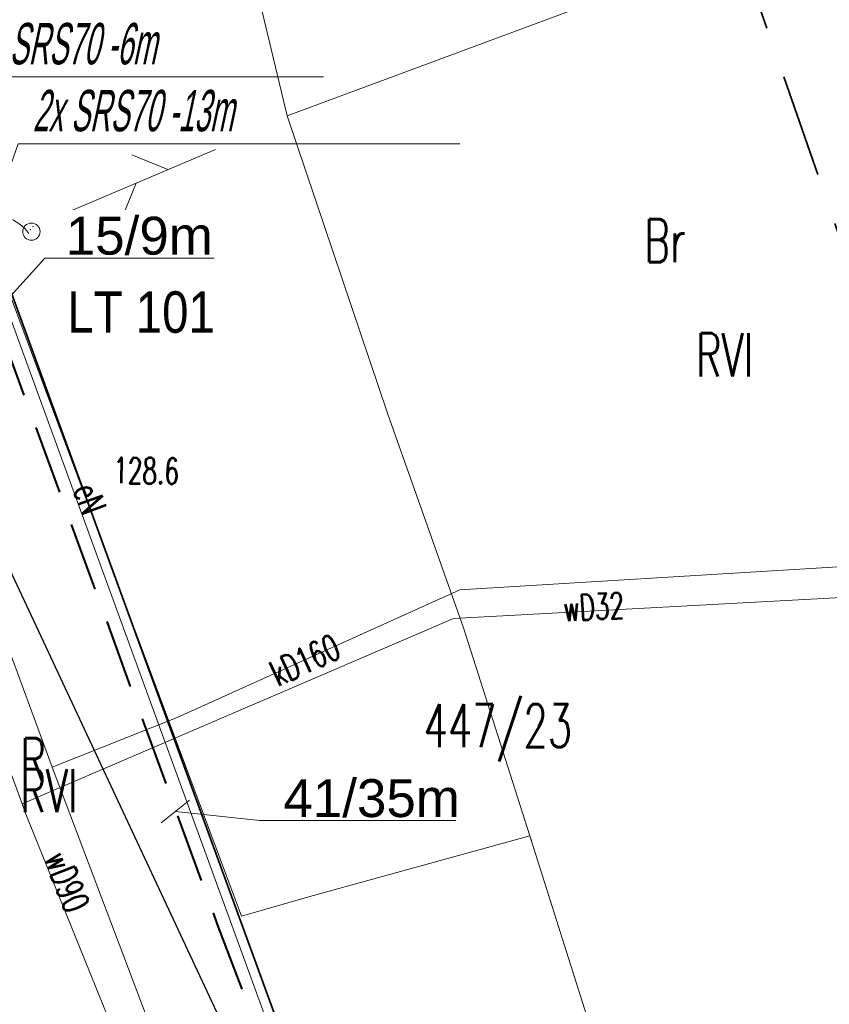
# Model space of a CAD drawing. Header units: metres. Extents: x 0 to 6486189, y 0 to 5958420.
# Tile 12 of 24: x 6485774 to 6485797, y 5958228 to 5958257. Entities that reach past the tile are written whole.
import ezdxf
from ezdxf import colors
from ezdxf.entities.mleader import LeaderData, LeaderLine
from ezdxf.math import Vec2, Vec3

# ---------------------------------------------------------------- set-up
doc = ezdxf.new("R2010")
doc.units = ezdxf.units.M
doc.header["$MEASUREMENT"] = 0
doc.linetypes.add('L_0_04', pattern=[1.5, 1, -0.5])
doc.layers.get('0').update_dxf_attribs({"color": 8, "linetype": 'CONTINUOUS', "lineweight": 13})
for name, color, linetype, lineweight in [('209_OPIS_KONTURU_KLASYFIKACYJNEGO', 8, 'CONTINUOUS', 13), ('210_OZNACZENIE_UzYTKU', 8, 'CONTINUOUS', 13), ('211_NR_DZIAlKI', 7, 'CONTINUOUS', 25), ('217_GRANICA_KONTURU_KLASYFIKCYJNEGO', 8, 'CONTINUOUS', 13), ('218_GRANICA_UzYTKU', 8, 'CONTINUOUS', 13), ('219_LINIA_GRANICY', 3, 'CONTINUOUS', 35), ('E_proj_opisy_ośw', 1, 'CONTINUOUS', 13), ('E_proj_opisy_ośw.', 7, 'CONTINUOUS', 13), ('E_proj_osłona r. opis', 166, 'CONTINUOUS', 9), ('E_proj_ośw_linia', 1, 'L_0_04', 40), ('FURTKA__LINIA_', 8, 'CONTINUOUS', 13), ('JEZDNIA__POWIERZCHNIA_', 8, 'CONTINUOUS', 25), ('OGRODZENIE_TRWAlE__LINIA_', 8, 'CONTINUOUS', 13), ('PRZEWoD_ELEKTROENERGETYCZNY__LINIA_', 1, 'CONTINUOUS', 13), ('PRZEWoD_ELEKTROENERGETYCZNY__LINIA__ATR1', 1, 'CONTINUOUS', 13), ('PRZEWoD_KANALIZACYJNY__LINIA_', 36, 'CONTINUOUS', 13), ('PRZEWoD_KANALIZACYJNY__LINIA__ATR1', 36, 'CONTINUOUS', 13), ('PRZEWoD_WODOCIaGOWY__LINIA_', 5, 'CONTINUOUS', 13), ('PRZEWoD_WODOCIaGOWY__LINIA__ATR1', 5, 'CONTINUOUS', 13), ('PUNKT_WYSOKOsCIOWY_NATURALNY_ATR2', 8, 'CONTINUOUS', 13), ('slup__punkt_', 8, 'CONTINUOUS', 13), ('ZAKRES', 190, 'L_0_04', 35)]:
    doc.layers.add(name, color=color, linetype=linetype, lineweight=lineweight)
doc.styles.add('Andy', font='arial.ttf', dxfattribs={"height": 2})
doc.styles.add('Narrow', font='ARIALN.TTF', dxfattribs={"height": 2})
doc.styles.get("Standard").update_dxf_attribs({"font": 'simplex.shx'})

# ---------------------------------------------------------------- blocks, each defined once
blk = doc.blocks.new('PLT')
at = {"color": 0, "linetype": 'Continuous', "lineweight": 18, "flags": 128}
for points in [[(6.9, 1.6), (8.5, 0)], [(1.5, 0), (11.5, 0)], [(6.5, 0), (4.9, -1.6)]]:
    blk.add_lwpolyline(points, dxfattribs=at)
blk = doc.blocks.new('_None')
blk = doc.blocks.new('_Oblique')
at = {"color": 0, "linetype": 'ByBlock', "lineweight": -2}
blk.add_line((-0.5, -0.5), (0.5, 0.5), dxfattribs=at)

msp = doc.modelspace()

# ---------------------------------------------------------------- linework, layer by layer
at = {"layer": '217_GRANICA_KONTURU_KLASYFIKCYJNEGO', "flags": 128}
msp.add_lwpolyline([(6485773.03, 5958250.01), (6485789.8, 5958204.06)], dxfattribs=at)
at = {"layer": '218_GRANICA_UzYTKU', "flags": 128}
msp.add_lwpolyline([(6485773.03, 5958250.01), (6485789.8, 5958204.06)], dxfattribs=at)
at = {"layer": '219_LINIA_GRANICY', "flags": 128}
msp.add_lwpolyline([(6485789.8, 5958204.06), (6485764.56, 5958273.21)], dxfattribs=at)
at = {"layer": 'FURTKA__LINIA_'}
msp.add_arc((6485773.002, 5958249.632), 1.281, 36.1123, 107.1677, dxfattribs=at)
at = {"layer": 'JEZDNIA__POWIERZCHNIA_', "flags": 128}
msp.add_lwpolyline([(6485776.06, 5958217.01), (6485763.93, 5958253.96), (6485757.1, 5958273.12), (6485746.75, 5958303.84), (6485750.61, 5958305.76), (6485760.07, 5958274.06), (6485766.56, 5958255.42), (6485783.11, 5958220.04)], dxfattribs=at)
at = {"layer": 'OGRODZENIE_TRWAlE__LINIA_', "flags": 128}
for points in [[(6485787.61, 5958283.8), (6485778.9, 5958280.61), (6485773.78, 5958278.76), (6485778.59, 5958265.6), (6485779.85, 5958260.83), (6485781.53, 5958253.8), (6485794.6, 5958258.66), (6485796.97, 5958259.47)], [(6485782.19, 5958231.15), (6485788.58, 5958232.91), (6485791.36, 5958224.1), (6485803.17, 5958228.01), (6485806.25, 5958229.02), (6485807.11, 5958229.3), (6485808.5, 5958229.74), (6485811.52, 5958221.11), (6485814.14, 5958213.17), (6485814.56, 5958213.07), (6485838.46, 5958221.98), (6485862, 5958230.8), (6485866.46, 5958232.49), (6485861.06, 5958246.97), (6485855.89, 5958261.02)], [(6485781.53, 5958253.8), (6485784.45, 5958245.14), (6485786.65, 5958238.94), (6485788.58, 5958232.91)], [(6485780.21, 5958230.58), (6485773, 5958249.89)], [(6485788.63, 5958232.79), (6485788.63, 5958232.78)], [(6485782.19, 5958231.15), (6485780.21, 5958230.58)]]:
    msp.add_lwpolyline(points, dxfattribs=at)
at = {"layer": 'PRZEWoD_ELEKTROENERGETYCZNY__LINIA_', "flags": 128}
msp.add_lwpolyline([(6485757.15, 5958292.71), (6485764.36, 5958272.97), (6485782.36, 5958223.63), (6485782.51, 5958223.69)], dxfattribs=at)
at = {"layer": 'PRZEWoD_KANALIZACYJNY__LINIA_', "flags": 128}
for points in [[(6485785.15, 5958206.01), (6485785.02, 5958207.28), (6485781.63, 5958216.63), (6485774.71, 5958234.9), (6485768.66, 5958251.35), (6485764.59, 5958262.27), (6485758.03, 5958281.07), (6485753.93, 5958292.77)], [(6485774.71, 5958234.9), (6485778.34, 5958236.34), (6485786.54, 5958240.05), (6485804.05, 5958241.11), (6485809.72, 5958241.49), (6485810.5, 5958241.58), (6485810.75, 5958241.39)]]:
    msp.add_lwpolyline(points, dxfattribs=at)
at = {"layer": 'PRZEWoD_WODOCIaGOWY__LINIA_', "flags": 128}
for points in [[(6485784.46, 5958206.97), (6485784.25, 5958207.56), (6485779.59, 5958219.6), (6485773.95, 5958233.54), (6485773.84, 5958233.84), (6485762.84, 5958263.84), (6485757.18, 5958277.5), (6485751.11, 5958292.81)], [(6485773.84, 5958233.84), (6485786.36, 5958239.21), (6485798.52, 5958239.87), (6485808.51, 5958240.71), (6485808.51, 5958240.65)]]:
    msp.add_lwpolyline(points, dxfattribs=at)
at = {"layer": 'slup__punkt_'}
msp.add_circle((6485774.11, 5958250.44), 0.25, dxfattribs=at)
for p in [(6485774.16, 5958250.58), (6485774.08, 5958250.5)]:
    msp.add_point(p, dxfattribs=at)
at = {"layer": 'ZAKRES', "ltscale": 3, "flags": 128}
msp.add_lwpolyline([(6485774.1, 5958196.1), (6485811.9, 5958209.1), (6485760.1, 5958357.9), (6485716, 5958341.7), (6485708.4, 5958339.3), (6485764.3, 5958192.1)], close=True, dxfattribs=at)

# ---------------------------------------------------------------- block references
at = {"layer": 'slup__punkt_', "color": 30, "xscale": 0.5, "yscale": 0.5, "zscale": 0.5, "rotation": 23}
msp.add_blockref('PLT', (6485774.16, 5958250.58), dxfattribs=at)

# ---------------------------------------------------------------- texts
at = {"layer": '209_OPIS_KONTURU_KLASYFIKACYJNEGO', "width": 0.66}
for p in [(6485793.4, 5958246.24), (6485793.4, 5958246.24), (6485773.79, 5958233.59), (6485773.79, 5958233.59)]:
    msp.add_text('RVI', height=1.25, dxfattribs=at).set_placement(p)
at = {"layer": '210_OZNACZENIE_UzYTKU', "width": 0.66}
for s, p in [('Br', (6485791.9, 5958249.55)), ('R', (6485773.79, 5958234.49))]:
    msp.add_text(s, height=1.25, dxfattribs=at).set_placement(p)
at = {"layer": '211_NR_DZIAlKI', "width": 0.66}
msp.add_text('447/23', height=1.25, dxfattribs=at).set_placement((6485785.49, 5958235.48))
at = {"layer": 'PRZEWoD_ELEKTROENERGETYCZNY__LINIA__ATR1', "width": 0.66}
msp.add_text('eN', height=0.75, rotation=290, dxfattribs=at).set_placement((6485775.31, 5958242.96))
at = {"layer": 'PRZEWoD_KANALIZACYJNY__LINIA__ATR1', "width": 0.66}
msp.add_text('kD160', height=0.75, rotation=24.8, dxfattribs=at).set_placement((6485781.26, 5958237.23))
at = {"layer": 'PRZEWoD_WODOCIaGOWY__LINIA__ATR1', "width": 0.66}
for s, rotation, p in [('wD32', 3.2, (6485789.57, 5958239.13)), ('wD90', 291.5, (6485774.47, 5958232.26))]:
    msp.add_text(s, height=0.75, rotation=rotation, dxfattribs=at).set_placement(p)
at = {"layer": 'PUNKT_WYSOKOsCIOWY_NATURALNY_ATR2', "width": 0.66}
msp.add_text('128.6', height=0.75, rotation=359.2, dxfattribs=at).set_placement((6485776.48, 5958243.14))

# ---------------------------------------------------------------- next in the draw order: leaders
at = {"layer": 'E_proj_opisy_ośw.', "color": 10}
ml = msp.add_multileader_mtext('Standard', dxfattribs=at)
ml.set_content('\\A1;LT 101', color=10, style='Narrow')
ml.set_leader_properties(color=256)
ml.set_arrow_properties(name='NONE')
ml.build(insert=Vec2(0, 0))
ml.multileader.update_dxf_attribs({"leader_type": 0, "has_dogleg": 0, "has_text_frame": 1, "text_left_attachment_type": 3, "dogleg_length": 0.36, "arrow_head_size": 0, "scale": 0.7})
ctx = ml.context
ctx.base_point, ctx.scale, ctx.char_height, ctx.arrow_head_size, ctx.landing_gap_size, ctx.plane_origin = Vec3(6485774.733, 5958248.091), 0.7, 1.2, 0, 0.42, Vec3(6486624.933, 5958144.862)
ctx.left_attachment = 3
notes = []
notes.append((ctx, [(0, (0, 0, 0), (0, 0), (1, 0), 1, [])]))
ctx.mtext.insert, ctx.mtext.line_spacing_factor, ctx.mtext.flow_direction = Vec3(6485775.153, 5958248.706), 0.266667, 5
ctx.mtext.has_bg_fill, ctx.mtext.bg_color, ctx.mtext.bg_scale_factor, ctx.mtext.bg_transparency, ctx.mtext.use_window_bg_color = 1, -1073741824, 1.5, 0, 1
for ctx, leaders in notes:
    for number, flags, end, landing, length, lines in leaders:
        leader = LeaderData()
        leader.index, (leader.has_last_leader_line, leader.has_dogleg_vector, leader.attachment_direction) = number, flags
        leader.last_leader_point, leader.dogleg_vector, leader.dogleg_length = Vec3(end), Vec3(landing), length
        for number, points, colour, breaks in lines:
            line = LeaderLine()
            line.index, line.vertices, line.color, line.breaks = number, Vec3.list(points), colors.encode_raw_color(colour), breaks
            leader.lines.append(line)
        ctx.leaders.append(leader)

# ---------------------------------------------------------------- next in the draw order: linework, layer by layer
at = {"layer": 'E_proj_ośw_linia', "ltscale": 2, "transparency": 33554687}
msp.add_lwpolyline([(6485765.45, 5958245.526, 0.25485), (6485765.658, 5958245.495), (6485772.686, 5958248.086, -0.431213), (6485773.097, 5958247.903), (6485773.207, 5958247.576), (6485779.505, 5958230.33), (6485781.634, 5958224.748, -0.146578), (6485781.631, 5958224.404, 0.158237), (6485781.636, 5958224.143), (6485783.326, 5958220.57), (6485785.586, 5958214.845)], format="xyb", dxfattribs=at)

# ---------------------------------------------------------------- next in the draw order: leaders
at = {"layer": 'E_proj_opisy_ośw', "lineweight": 13}
ml = msp.add_multileader_mtext('Standard', dxfattribs=at)
ml.set_content('{\\H1.1x;41/35m} ', color=256, style='Andy')
ml.set_leader_properties(color=256, linetype='CONTINUOUS', lineweight=-1)
ml.set_arrow_properties(name='OBLIQUE')
ml.build(insert=Vec2(0, 0))
ml.multileader.update_dxf_attribs({"has_dogleg": 0, "text_left_attachment_type": 6, "text_right_attachment_type": 6, "dogleg_length": 0.36, "arrow_head_size": 0.75})
ctx = ml.context
ctx.base_point, ctx.char_height, ctx.arrow_head_size, ctx.landing_gap_size, ctx.plane_origin = Vec3(6485780.74, 5958233.351), 1, 0.75, 0.5, Vec3(6485811.708, 5958220.263)
ctx.left_attachment, ctx.right_attachment, ctx.text_align_type = 6, 6, 1
notes = []
notes.append((ctx, [(0, (1, 1, 0), (6485780.38, 5958233.351), (1, 0), 0.36, [(0, [(6485778.287, 5958233.614)], 0, [])])]))
ctx.mtext.insert, ctx.mtext.alignment, ctx.mtext.line_spacing_factor, ctx.mtext.line_spacing_style = Vec3(6485783.984, 5958234.551), 2, 0.9, 2
ctx.mtext.has_bg_fill, ctx.mtext.bg_color, ctx.mtext.bg_scale_factor, ctx.mtext.bg_transparency, ctx.mtext.use_window_bg_color = 1, -1073741824, 1.2, 0, 1
at = {"layer": 'E_proj_osłona r. opis', "linetype": 'Continuous', "lineweight": 13, "transparency": 33554687}
ml = msp.add_multileader_mtext('Standard', dxfattribs=at)
ml.set_content('\\fArial Narrow|b0|i0|c238|p34;\\H0.92308x;\\Q12;\\W0.6;2x SRS70 -13m\\fArial|b0|i0|c238|p34;\\H1.0833x; ', color=256, style='Andy')
ml.set_leader_properties(color=256, linetype='CONTINUOUS', lineweight=-1)
ml.build(insert=Vec2(0, 0))
ml.multileader.update_dxf_attribs({"has_dogleg": 0, "text_left_attachment_type": 6, "text_right_attachment_type": 6, "dogleg_length": 0.36, "arrow_head_size": 0.75})
ctx = ml.context
ctx.base_point, ctx.char_height, ctx.arrow_head_size, ctx.landing_gap_size, ctx.plane_origin = Vec3(6485773.728, 5958252.992), 1.3, 0.75, 0.2, Vec3(6485795.341, 5958240.112)
ctx.left_attachment, ctx.right_attachment, ctx.text_align_type = 6, 6, 1
notes.append((ctx, [(0, (1, 1, 0), (6485773.368, 5958252.992), (1, 0), 0.36, [(0, [(6485772.007, 5958248.115)], 0, [])])]))
ctx.mtext.insert, ctx.mtext.alignment, ctx.mtext.line_spacing_factor, ctx.mtext.line_spacing_style = Vec3(6485777.059, 5958254.552), 2, 0.9, 2
ctx.mtext.has_bg_fill, ctx.mtext.bg_color, ctx.mtext.bg_scale_factor, ctx.mtext.bg_transparency, ctx.mtext.use_window_bg_color = 1, -1073741824, 1, 0, 1
for ctx, leaders in notes:
    for number, flags, end, landing, length, lines in leaders:
        leader = LeaderData()
        leader.index, (leader.has_last_leader_line, leader.has_dogleg_vector, leader.attachment_direction) = number, flags
        leader.last_leader_point, leader.dogleg_vector, leader.dogleg_length = Vec3(end), Vec3(landing), length
        for number, points, colour, breaks in lines:
            line = LeaderLine()
            line.index, line.vertices, line.color, line.breaks = number, Vec3.list(points), colors.encode_raw_color(colour), breaks
            leader.lines.append(line)
        ctx.leaders.append(leader)

# ---------------------------------------------------------------- next in the draw order: leaders
at = {"layer": 'E_proj_opisy_ośw', "lineweight": 13}
ml = msp.add_multileader_mtext('Standard', dxfattribs=at)
ml.set_content('{\\H1.1x;15/9m} ', color=256, style='Andy')
ml.set_leader_properties(color=256, linetype='CONTINUOUS', lineweight=-1)
ml.set_arrow_properties(name='OBLIQUE')
ml.build(insert=Vec2(0, 0))
ml.multileader.update_dxf_attribs({"has_dogleg": 0, "text_left_attachment_type": 6, "text_right_attachment_type": 6, "dogleg_length": 0.36, "arrow_head_size": 0.75})
ctx = ml.context
ctx.base_point, ctx.char_height, ctx.arrow_head_size, ctx.landing_gap_size, ctx.plane_origin = Vec3(6485774.499, 5958249.672), 1, 0.75, 0.5, Vec3(6485805.466, 5958236.584)
ctx.left_attachment, ctx.right_attachment, ctx.text_align_type = 6, 6, 1
notes = []
notes.append((ctx, [(0, (1, 1, 0), (6485774.139, 5958249.672), (1, 0), 0.36, [(0, [(6485773.013, 5958248.026)], 0, [])])]))
ctx.mtext.insert, ctx.mtext.alignment, ctx.mtext.line_spacing_factor, ctx.mtext.line_spacing_style = Vec3(6485777.242, 5958250.872), 2, 0.9, 2
ctx.mtext.has_bg_fill, ctx.mtext.bg_color, ctx.mtext.bg_scale_factor, ctx.mtext.bg_transparency, ctx.mtext.use_window_bg_color = 1, -1073741824, 1.2, 0, 1
at = {"layer": 'E_proj_osłona r. opis', "linetype": 'Continuous', "lineweight": 13, "transparency": 33554687}
ml = msp.add_multileader_mtext('Standard', dxfattribs=at)
ml.set_content('\\fArial Narrow|b0|i0|c238|p34;\\H0.92308x;\\Q12;\\W0.6;SRS70 -6m\\fArial|b0|i0|c238|p34;\\H1.0833x; ', color=256, style='Andy')
ml.set_leader_properties(color=256, linetype='CONTINUOUS', lineweight=-1)
ml.build(insert=Vec2(0, 0))
ml.multileader.update_dxf_attribs({"has_dogleg": 0, "text_left_attachment_type": 6, "text_right_attachment_type": 6, "dogleg_length": 0.36, "arrow_head_size": 0.75})
ctx = ml.context
ctx.base_point, ctx.char_height, ctx.arrow_head_size, ctx.landing_gap_size, ctx.plane_origin = Vec3(6485773.05, 5958254.934), 1.3, 0.75, 0.2, Vec3(6485794.972, 5958244.642)
ctx.left_attachment, ctx.right_attachment, ctx.text_align_type = 6, 6, 1
notes.append((ctx, [(0, (1, 1, 0), (6485772.69, 5958254.934), (1, 0), 0.36, [(0, [(6485771.484, 5958252.556)], 0, [])])]))
ctx.mtext.insert, ctx.mtext.alignment, ctx.mtext.line_spacing_factor, ctx.mtext.line_spacing_style = Vec3(6485775.601, 5958256.494), 2, 0.9, 2
ctx.mtext.has_bg_fill, ctx.mtext.bg_color, ctx.mtext.bg_scale_factor, ctx.mtext.bg_transparency, ctx.mtext.use_window_bg_color = 1, -1073741824, 1, 0, 1
for ctx, leaders in notes:
    for number, flags, end, landing, length, lines in leaders:
        leader = LeaderData()
        leader.index, (leader.has_last_leader_line, leader.has_dogleg_vector, leader.attachment_direction) = number, flags
        leader.last_leader_point, leader.dogleg_vector, leader.dogleg_length = Vec3(end), Vec3(landing), length
        for number, points, colour, breaks in lines:
            line = LeaderLine()
            line.index, line.vertices, line.color, line.breaks = number, Vec3.list(points), colors.encode_raw_color(colour), breaks
            leader.lines.append(line)
        ctx.leaders.append(leader)

doc.saveas('drawing.dxf')
